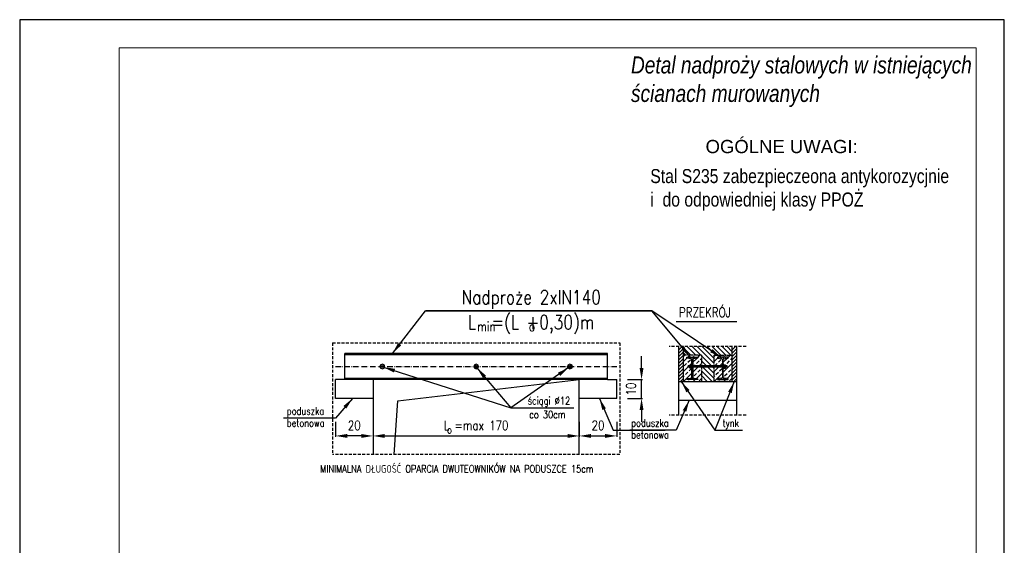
# Model space of a CAD drawing. Header units: millimetres. Extents: x -41546 to -38339, y -47321 to -45836.
# Tile 16 of 16: x -38864 to -38339, y -46401 to -46120. Entities that reach past the tile are written whole.
import ezdxf

# ---------------------------------------------------------------- set-up
doc = ezdxf.new("R2010")
doc.units = ezdxf.units.MM
for name, pattern in [('ACAD_ISO10W100', [18, 12, -3, 0, -3]), ('DASHED', [0.75, 0.5, -0.25]), ('HIDDEN2', [4.7625, 3.175, -1.5875])]:
    doc.linetypes.add(name, pattern=pattern)
for name, color, linetype, lineweight in [('G-ANNO-TTLB', 6, 'Continuous', 9), ('hatch', 252, 'Continuous', 5), ('K-Opisy', 3, 'Continuous', 13)]:
    doc.layers.add(name, color=color, linetype=linetype, lineweight=lineweight)
for name, color, linetype in [('Kreskowanie', 8, 'Continuous'), ('Opisy', 3, 'Continuous'), ('RCAD_deskowanie-grube', 1, 'Continuous'), ('Szalunek_0.15', 8, 'Continuous'), ('Szalunek_0.3', 2, 'Continuous')]:
    doc.layers.add(name, color=color, linetype=linetype)
doc.styles.add('Arial_I_6', font='ariali.ttf', dxfattribs={"width": 0.8, "height": 14})
doc.styles.add('STYL_R', font='arial.ttf')
doc.styles.add('style1', font='simplex.shx', dxfattribs={"width": 0.8})
doc.dimstyles.new('RBCT DIM 25', dxfattribs={"dimscale": 0.1, "dimtxt": 50, "dimasz": 62.5, "dimexe": 5, "dimexo": 0, "dimgap": 31.25, "dimtad": 1, "dimdec": 1, "dimzin": 12, "dimtxsty": 'style1', "dimcen": 62.5, "dimclrd": 8, "dimclre": 8, "dimclrt": 2, "dimadec": 0, "dimazin": 0, "dimtfac": 1, "dimtdec": 1, "dimtmove": 0, "dimatfit": 3, "dimfxl": 75, "dimfxlon": 1, "dimarcsym": 0})
doc.dimstyles.new('RBCT DIM 50', dxfattribs={"dimscale": 0.1, "dimtxt": 100, "dimasz": 125, "dimexe": 6.25, "dimexo": 0, "dimgap": 62.5, "dimtad": 1, "dimdec": 1, "dimzin": 9, "dimtxsty": 'style1', "dimcen": 125, "dimclrd": 8, "dimclre": 8, "dimclrt": 2, "dimadec": 0, "dimazin": 0, "dimtfac": 1, "dimtdec": 1, "dimtmove": 0, "dimatfit": 3, "dimfxl": 150, "dimfxlon": 1, "dimarcsym": 0})

# ---------------------------------------------------------------- blocks, each defined once
blk = doc.blocks.new('*D78')
at = {"layer": 'Defpoints', "color": 0}
for p in [(-38675.72, -46312.46), (-38565.72, -46312.46), (-38565.72, -46342.48)]:
    blk.add_point(p, dxfattribs=at)
at = {"layer": 'Szalunek_0.3', "color": 8, "lineweight": -2, "ltscale": 2}
for p, q in [((-38675.72, -46334.98), (-38675.72, -46342.98)), ((-38565.72, -46334.98), (-38565.72, -46342.98)), ((-38669.47, -46342.48), (-38571.97, -46342.48))]:
    blk.add_line(p, q, dxfattribs=at)
at = {"layer": 'Szalunek_0.3', "color": 8}
for points in [[(-38669.47, -46341.44), (-38669.47, -46343.53), (-38675.72, -46342.48)], [(-38571.97, -46343.53), (-38571.97, -46341.44), (-38565.72, -46342.48)]]:
    blk.add_solid(points, dxfattribs=at)
at = {"layer": 'Szalunek_0.3', "color": 2, "insert": (-38620.72, -46336.86), "char_height": 5, "attachment_point": 5, "style": 'style1'}
blk.add_mtext('L =max 170', dxfattribs=at)
blk = doc.blocks.new('*D79')
at = {"layer": 'Defpoints', "color": 0}
for p in [(-38565.72, -46322.46), (-38545.72, -46322.46), (-38545.72, -46342.48)]:
    blk.add_point(p, dxfattribs=at)
at = {"layer": 'Szalunek_0.3', "color": 8, "lineweight": -2, "ltscale": 2}
for p, q in [((-38565.72, -46334.98), (-38565.72, -46342.98)), ((-38545.72, -46334.98), (-38545.72, -46342.98)), ((-38559.47, -46342.48), (-38551.97, -46342.48))]:
    blk.add_line(p, q, dxfattribs=at)
at = {"layer": 'Szalunek_0.3', "color": 8}
for points in [[(-38559.47, -46341.44), (-38559.47, -46343.53), (-38565.72, -46342.48)], [(-38551.97, -46343.53), (-38551.97, -46341.44), (-38545.72, -46342.48)]]:
    blk.add_solid(points, dxfattribs=at)
at = {"layer": 'Szalunek_0.3', "color": 2, "insert": (-38555.72, -46336.86), "char_height": 5, "attachment_point": 5, "style": 'style1'}
blk.add_mtext('20', dxfattribs=at)
blk = doc.blocks.new('*D80')
at = {"layer": 'Defpoints', "color": 0}
for p in [(-38695.72, -46322.46), (-38675.72, -46322.46), (-38695.72, -46342.48)]:
    blk.add_point(p, dxfattribs=at)
at = {"layer": 'Szalunek_0.3', "color": 8, "lineweight": -2, "ltscale": 2}
for p, q in [((-38695.72, -46334.98), (-38695.72, -46342.98)), ((-38675.72, -46334.98), (-38675.72, -46342.98)), ((-38681.97, -46342.48), (-38689.47, -46342.48))]:
    blk.add_line(p, q, dxfattribs=at)
at = {"layer": 'Szalunek_0.3', "color": 8}
for points in [[(-38689.47, -46341.44), (-38689.47, -46343.53), (-38695.72, -46342.48)], [(-38681.97, -46343.53), (-38681.97, -46341.44), (-38675.72, -46342.48)]]:
    blk.add_solid(points, dxfattribs=at)
at = {"layer": 'Szalunek_0.3', "color": 2, "insert": (-38685.72, -46336.86), "char_height": 5, "attachment_point": 5, "style": 'style1'}
blk.add_mtext('20', dxfattribs=at)
blk = doc.blocks.new('*D81')
at = {"layer": 'Defpoints', "color": 0}
for p in [(-38545.72, -46312.46), (-38532.54, -46312.46), (-38545.72, -46322.46)]:
    blk.add_point(p, dxfattribs=at)
at = {"layer": 'Szalunek_0.3', "color": 8, "lineweight": -2, "ltscale": 2}
for p, q in [((-38532.54, -46306.21), (-38532.54, -46299.96)), ((-38540.04, -46312.46), (-38532.04, -46312.46)), ((-38532.54, -46322.46), (-38532.54, -46312.46)), ((-38540.04, -46322.46), (-38532.04, -46322.46)), ((-38532.54, -46328.71), (-38532.54, -46334.96))]:
    blk.add_line(p, q, dxfattribs=at)
at = {"layer": 'Szalunek_0.3', "color": 8}
for points in [[(-38533.58, -46306.21), (-38531.5, -46306.21), (-38532.54, -46312.46)], [(-38531.5, -46328.71), (-38533.58, -46328.71), (-38532.54, -46322.46)]]:
    blk.add_solid(points, dxfattribs=at)
at = {"layer": 'Szalunek_0.3', "color": 2, "insert": (-38538.17, -46317.46), "char_height": 5, "attachment_point": 5, "rotation": 90, "style": 'style1'}
blk.add_mtext('10', dxfattribs=at)

msp = doc.modelspace()

# ---------------------------------------------------------------- hatches: boundary and pattern name
at = {"layer": 'Kreskowanie', "ltscale": 2}
h = msp.add_hatch(dxfattribs=at)
h.set_pattern_fill('ANSI31', color=256, scale=15, angle=90, style=0)
h.set_pattern_definition([(135, (-98706.9007, 145645.831), (-1.325825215, -1.325825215), [])])
h.paths.add_polyline_path([(-38494.04, -46305.86), (-38500.64, -46305.86), (-38500.64, -46313.46), (-38494.04, -46313.46)])
h.paths.add_polyline_path([(-38494.04, -46305.06), (-38500.64, -46305.06), (-38500.64, -46305.86), (-38494.04, -46305.86)])
h.paths.add_polyline_path([(-38494.04, -46299.46), (-38484.34, -46299.46), (-38484.34, -46294.85), (-38510.34, -46294.85), (-38510.34, -46299.46), (-38500.64, -46299.46), (-38500.64, -46305.06), (-38494.04, -46305.06)])
h = msp.add_hatch(dxfattribs=at)
h.set_pattern_fill('ANSI33', color=256, scale=15, style=0)
h.set_pattern_definition([(45, (-98797.102, 145645.831), (-2.65165043, 2.65165043), []), (45, (-98794.4505, 145645.831), (-2.65165043, 2.65165043), [1.875, -0.9375])])
h.paths.add_polyline_path([(-38500.64, -46299.46), (-38510.34, -46299.46), (-38510.34, -46313.46), (-38500.64, -46313.46)])
edge = h.paths.add_edge_path()
edge.add_line((-38508.39, -46300.76), (-38508.39, -46300.46))
edge.add_line((-38508.39, -46300.46), (-38502.59, -46300.46))
edge.add_line((-38502.59, -46300.46), (-38502.59, -46300.76))
edge.add_arc((-38502.9, -46300.76), 0.31, 277.9696, 360, ccw=False)
edge.add_line((-38502.86, -46301.07), (-38504.8, -46301.34))
edge.add_arc((-38504.73, -46301.85), 0.51, 97.9696, 180)
edge.add_line((-38505.24, -46301.85), (-38505.24, -46311.08))
edge.add_arc((-38504.73, -46311.08), 0.51, 180, 262.0304)
edge.add_line((-38504.8, -46311.59), (-38502.86, -46311.86))
edge.add_arc((-38502.9, -46312.17), 0.31, 0, 82.0304, ccw=False)
edge.add_line((-38502.59, -46312.17), (-38502.59, -46312.46))
edge.add_line((-38502.59, -46312.46), (-38508.39, -46312.46))
edge.add_line((-38508.39, -46312.46), (-38508.39, -46312.17))
edge.add_arc((-38508.08, -46312.17), 0.31, 97.9696, 180, ccw=False)
edge.add_line((-38508.13, -46311.86), (-38506.19, -46311.59))
edge.add_arc((-38506.26, -46311.08), 0.51, 277.9696, 360)
edge.add_line((-38505.75, -46311.08), (-38505.75, -46301.85))
edge.add_arc((-38506.26, -46301.85), 0.51, 0, 82.0304)
edge.add_line((-38506.19, -46301.34), (-38508.13, -46301.07))
edge.add_arc((-38508.08, -46300.76), 0.31, 180, 262.0304, ccw=False)
h = msp.add_hatch(dxfattribs=at)
h.set_pattern_fill('ANSI33', color=256, scale=15, style=0)
h.set_pattern_definition([(45, (-98780.802, 145645.831), (-2.65165043, 2.65165043), []), (45, (-98778.1505, 145645.831), (-2.65165043, 2.65165043), [1.875, -0.9375])])
h.paths.add_polyline_path([(-38484.34, -46299.46), (-38494.04, -46299.46), (-38494.04, -46313.46), (-38484.34, -46313.46)])
edge = h.paths.add_edge_path()
edge.add_line((-38489.45, -46311.08), (-38489.45, -46301.85))
edge.add_arc((-38489.96, -46301.85), 0.51, 0, 82.0304)
edge.add_line((-38489.89, -46301.34), (-38491.83, -46301.07))
edge.add_arc((-38491.78, -46300.76), 0.31, 180, 262.0304, ccw=False)
edge.add_line((-38492.09, -46300.76), (-38492.09, -46300.46))
edge.add_line((-38492.09, -46300.46), (-38486.29, -46300.46))
edge.add_line((-38486.29, -46300.46), (-38486.29, -46300.76))
edge.add_arc((-38486.6, -46300.76), 0.31, 277.9696, 360, ccw=False)
edge.add_line((-38486.56, -46301.07), (-38488.5, -46301.34))
edge.add_arc((-38488.43, -46301.85), 0.51, 97.9696, 180)
edge.add_line((-38488.94, -46301.85), (-38488.94, -46311.08))
edge.add_arc((-38488.43, -46311.08), 0.51, 180, 262.0304)
edge.add_line((-38488.5, -46311.59), (-38486.56, -46311.86))
edge.add_arc((-38486.6, -46312.17), 0.31, 0, 82.0304, ccw=False)
edge.add_line((-38486.29, -46312.17), (-38486.29, -46312.46))
edge.add_line((-38486.29, -46312.46), (-38492.09, -46312.46))
edge.add_line((-38492.09, -46312.46), (-38492.09, -46312.17))
edge.add_arc((-38491.78, -46312.17), 0.31, 97.9696, 180, ccw=False)
edge.add_line((-38491.83, -46311.86), (-38489.89, -46311.59))
edge.add_arc((-38489.96, -46311.08), 0.51, 277.9696, 360)
h = msp.add_hatch(dxfattribs=at)
h.set_pattern_fill('ANSI31', color=256, scale=7, angle=90, style=0)
h.set_pattern_definition([(135, (-98770.1066, 145645.831), (-0.6187184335, -0.6187184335), [])])
h.paths.add_polyline_path([(-38502.86, -46311.86, -0.374036), (-38502.59, -46312.17), (-38502.59, -46312.46), (-38508.39, -46312.46), (-38508.39, -46312.17, -0.374036), (-38508.13, -46311.86), (-38506.19, -46311.59, 0.374036), (-38505.75, -46311.08), (-38505.75, -46301.85, 0.374036), (-38506.19, -46301.34), (-38508.13, -46301.07, -0.374036), (-38508.39, -46300.76), (-38508.39, -46300.46), (-38502.59, -46300.46), (-38502.59, -46300.76, -0.374036), (-38502.86, -46301.07), (-38504.8, -46301.34, 0.374036), (-38505.24, -46301.85), (-38505.24, -46311.08, 0.374036), (-38504.8, -46311.59)])
h = msp.add_hatch(dxfattribs=at)
h.set_pattern_fill('ANSI31', color=256, scale=7, angle=90, style=0)
h.set_pattern_definition([(135, (-98753.8066, 145645.831), (-0.6187184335, -0.6187184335), [])])
h.paths.add_polyline_path([(-38486.56, -46311.86, -0.374036), (-38486.29, -46312.17), (-38486.29, -46312.46), (-38492.09, -46312.46), (-38492.09, -46312.17, -0.374036), (-38491.83, -46311.86), (-38489.89, -46311.59, 0.374036), (-38489.45, -46311.08), (-38489.45, -46301.85, 0.374036), (-38489.89, -46301.34), (-38491.83, -46301.07, -0.374036), (-38492.09, -46300.76), (-38492.09, -46300.46), (-38486.29, -46300.46), (-38486.29, -46300.76, -0.374036), (-38486.56, -46301.07), (-38488.5, -46301.34, 0.374036), (-38488.94, -46301.85), (-38488.94, -46311.08, 0.374036), (-38488.5, -46311.59)])
at = {"layer": 'Szalunek_0.15', "ltscale": 2}
h = msp.add_hatch(dxfattribs=at)
h.set_pattern_fill('ANSI31', color=256, scale=10, style=0)
h.set_pattern_definition([(45, (-123534.3643, -46370.0374), (-0.883883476, 0.883883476), [])])
h.paths.add_polyline_path([(-38510.34, -46294.85), (-38512.84, -46294.85), (-38512.84, -46313.46), (-38510.34, -46313.46)])
h = msp.add_hatch(dxfattribs=at)
h.set_pattern_fill('ANSI31', color=256, scale=10, style=0)
h.set_pattern_definition([(45, (-123505.8643, -46370.0374), (-0.883883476, 0.883883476), [])])
h.paths.add_polyline_path([(-38481.84, -46294.85), (-38484.34, -46294.85), (-38484.34, -46313.46), (-38481.84, -46313.46)])

# ---------------------------------------------------------------- linework, layer by layer
at = {"layer": 'Defpoints', "color": 8}
msp.add_lwpolyline([(-38339.11, -46862.93), (-38339.11, -46120.43), (-38864.11, -46120.43), (-38864.11, -46862.93)], close=True, dxfattribs=at)
at = {"layer": 'hatch', "color": 7}
msp.add_lwpolyline([(-38354.11, -46847.93), (-38354.11, -46135.43), (-38811.11, -46135.43), (-38811.11, -46847.93)], close=True, dxfattribs=at)
at = {"layer": 'Opisy'}
msp.add_line((-38514.12, -46281.51), (-38481.73, -46281.51), dxfattribs=at)
at = {"layer": 'Szalunek_0.15', "ltscale": 2}
for p, q in [((-38550.72, -46299.15), (-38690.72, -46299.15)), ((-38507.76, -46305.86), (-38507.76, -46305.06)), ((-38505.73, -46305.06), (-38507.73, -46305.06)), ((-38505.73, -46305.86), (-38507.73, -46305.86)), ((-38487.94, -46305.06), (-38506.76, -46305.06)), ((-38487.94, -46305.86), (-38506.76, -46305.86)), ((-38486.94, -46305.06), (-38488.94, -46305.06)), ((-38486.94, -46305.86), (-38488.94, -46305.86)), ((-38486.91, -46305.86), (-38486.91, -46305.06)), ((-38550.72, -46311.77), (-38690.72, -46311.77)), ((-38662.51, -46323.8), (-38565.72, -46312.46)), ((-38664.46, -46352.47), (-38662.51, -46323.8))]:
    msp.add_line(p, q, dxfattribs=at)
at = {"layer": 'Szalunek_0.15', "linetype": 'DASHED'}
for p, q in [((-38500.64, -46299.46), (-38510.34, -46299.46)), ((-38500.64, -46299.46), (-38500.64, -46313.46)), ((-38494.04, -46299.46), (-38484.34, -46299.46)), ((-38494.04, -46299.46), (-38494.04, -46313.46))]:
    msp.add_line(p, q, dxfattribs=at)
at = {"layer": 'Szalunek_0.15', "linetype": 'ACAD_ISO10W100', "ltscale": 0.25}
msp.add_line((-38695.72, -46305.46), (-38545.72, -46305.46), dxfattribs=at)
at = {"layer": 'Szalunek_0.15', "ltscale": 2}
for points in [[(-38670.72, -46304.16), (-38671.85, -46304.81), (-38671.85, -46306.11), (-38670.72, -46306.76), (-38669.6, -46306.11), (-38669.6, -46304.81)], [(-38620.72, -46304.16), (-38621.85, -46304.81), (-38621.85, -46306.11), (-38620.72, -46306.76), (-38619.6, -46306.11), (-38619.6, -46304.81)], [(-38570.72, -46304.16), (-38571.85, -46304.81), (-38571.85, -46306.11), (-38570.72, -46306.76), (-38569.6, -46306.11), (-38569.6, -46304.81)], [(-38505.93, -46306.26), (-38506.83, -46306.26), (-38506.83, -46304.66), (-38505.93, -46304.66)], [(-38505.73, -46306.46), (-38505.93, -46306.46), (-38505.93, -46304.46), (-38505.73, -46304.46)], [(-38488.94, -46306.46), (-38488.74, -46306.46), (-38488.74, -46304.46), (-38488.94, -46304.46)], [(-38488.74, -46306.26), (-38487.84, -46306.26), (-38487.84, -46304.66), (-38488.74, -46304.66)]]:
    msp.add_lwpolyline(points, close=True, dxfattribs=at)
at = {"layer": 'Szalunek_0.3', "linetype": 'HIDDEN2', "ltscale": 0.5}
for p, q in [((-38697.28, -46292.85), (-38697.28, -46352.47)), ((-38697.28, -46292.85), (-38544.16, -46292.85)), ((-38544.16, -46292.85), (-38544.16, -46352.47)), ((-38476.84, -46294.85), (-38517.84, -46294.85)), ((-38476.84, -46331.35), (-38517.84, -46331.35)), ((-38544.16, -46352.47), (-38697.28, -46352.47))]:
    msp.add_line(p, q, dxfattribs=at)
at = {"layer": 'Szalunek_0.3', "ltscale": 2}
for p, q in [((-38550.72, -46298.46), (-38690.72, -46298.46)), ((-38690.72, -46312.46), (-38690.72, -46298.46)), ((-38550.72, -46312.46), (-38550.72, -46298.46)), ((-38512.84, -46294.85), (-38512.84, -46313.46)), ((-38510.34, -46294.85), (-38510.34, -46313.46)), ((-38484.34, -46294.85), (-38484.34, -46313.46)), ((-38481.84, -46294.85), (-38481.84, -46313.46)), ((-38695.72, -46322.46), (-38695.72, -46312.46)), ((-38690.72, -46312.46), (-38695.72, -46312.46)), ((-38550.72, -46312.46), (-38690.72, -46312.46)), ((-38675.72, -46312.46), (-38675.72, -46352.47)), ((-38565.72, -46352.47), (-38565.72, -46312.46)), ((-38550.72, -46312.46), (-38545.72, -46312.46)), ((-38545.72, -46322.46), (-38545.72, -46312.46)), ((-38512.84, -46313.46), (-38481.84, -46313.46)), ((-38512.84, -46313.46), (-38512.84, -46331.35)), ((-38481.84, -46313.46), (-38481.84, -46331.35)), ((-38675.72, -46322.46), (-38695.72, -46322.46)), ((-38545.72, -46322.46), (-38565.72, -46322.46)), ((-38512.84, -46323.46), (-38481.84, -46323.46))]:
    msp.add_line(p, q, dxfattribs=at)
for points in [[(-38502.59, -46312.23), (-38502.59, -46312.46), (-38508.39, -46312.46), (-38508.39, -46312.17, -0.374036), (-38508.13, -46311.86), (-38506.19, -46311.59, 0.374036), (-38505.75, -46311.08), (-38505.75, -46301.85, 0.374036), (-38506.19, -46301.34), (-38508.13, -46301.07, -0.374036), (-38508.39, -46300.76), (-38508.39, -46300.46), (-38502.59, -46300.46), (-38502.59, -46300.76, -0.374036), (-38502.86, -46301.07), (-38504.8, -46301.34, 0.374036), (-38505.24, -46301.85), (-38505.24, -46311.08, 0.374036), (-38504.8, -46311.59), (-38502.86, -46311.86, -0.374036), (-38502.59, -46312.17), (-38502.59, -46312.46)], [(-38492.09, -46312.23), (-38492.09, -46312.46), (-38486.29, -46312.46), (-38486.29, -46312.17, 0.374036), (-38486.56, -46311.86), (-38488.5, -46311.59, -0.374036), (-38488.94, -46311.08), (-38488.94, -46301.85, -0.374036), (-38488.5, -46301.34), (-38486.56, -46301.07, 0.374036), (-38486.29, -46300.76), (-38486.29, -46300.46), (-38492.09, -46300.46), (-38492.09, -46300.76, 0.374036), (-38491.83, -46301.07), (-38489.89, -46301.34, -0.374036), (-38489.45, -46301.85), (-38489.45, -46311.08, -0.374036), (-38489.89, -46311.59), (-38491.83, -46311.86, 0.374036), (-38492.09, -46312.17), (-38492.09, -46312.46)]]:
    msp.add_lwpolyline(points, format="xyb", dxfattribs=at)
for centre, radius in [((-38670.72, -46305.46), 0.6), ((-38620.72, -46305.46), 0.8), ((-38570.72, -46305.46), 0.8)]:
    msp.add_circle(centre, radius, dxfattribs=at)

# ---------------------------------------------------------------- texts
at = {"layer": 'G-ANNO-TTLB', "insert": (-38538.17, -46140.02), "char_height": 8.75, "width": 182.7815, "attachment_point": 1, "style": 'Arial_I_6'}
msp.add_mtext('{\\H1.041667x;Detal nadproży stalowych w istniejących ścianach murowanych }', dxfattribs=at)
at = {"layer": 'K-Opisy', "attachment_point": 1, "style": 'STYL_R'}
for s, insert, char_height, width in [('OGÓLNE UWAGI:', (-38498.4, -46184.57), 7.0626, 176.3577), ('\\A1;{\\W0.8;Stal S235 zabezpieczeona antykorozycjnie i  do odpowiedniej klasy PPOŻ }', (-38527.88, -46200.11), 7.5, 160.9953)]:
    msp.add_mtext(s, dxfattribs=dict(at, insert=insert, char_height=char_height, width=width))
at = {"layer": 'Opisy', "style": 'style1', "width": 0.8}
for s, height, p in [('Nadproże 2xIN140', 7.5, (-38628.51, -46272.2)), ('PRZEKRÓJ', 5, (-38512.55, -46279.05)), ('L  =(L +0,30)m', 7.5, (-38625.13, -46285.58)), ('min', 5, (-38620.16, -46286.59)), ('o', 5, (-38592.61, -46286.59)), ('ściągi %%C12', 4, (-38593.24, -46325.69)), ('poduszka', 4, (-38721.71, -46331.2)), ('co 30cm', 4, (-38592.41, -46333.08)), ('betonowa', 4, (-38721.71, -46337.56)), ('poduszka', 4, (-38538.05, -46337.55)), ('tynk', 4, (-38489.35, -46337.63)), ('o', 4, (-38636.2, -46341.22)), ('betonowa', 4, (-38538.05, -46343.9)), ('MINIMALNA DŁUGOŚĆ OPARCIA DWUTEOWNIKÓW NA PODUSZCE 15cm', 4, (-38703.91, -46362.07))]:
    msp.add_text(s, height=height, dxfattribs=at).set_placement(p)

# ---------------------------------------------------------------- dimensions: what is measured, and where the dimension line sits
at = {"layer": 'Szalunek_0.3', "ltscale": 2}
dim = msp.add_linear_dim(base=(-38532.54, -46312.46), p1=(-38545.72, -46322.46), p2=(-38545.72, -46312.46), angle=90, dimstyle='RBCT DIM 25', dxfattribs=at)
dim.commit()
dim.dimension.update_dxf_attribs({"geometry": '*D81', "text_midpoint": (-38532.54, -46317.46), "dimtype": 160})
dim = msp.add_linear_dim(base=(-38565.72, -46342.48), p1=(-38675.72, -46312.46), p2=(-38565.72, -46312.46), text='L =max 170', dimstyle='RBCT DIM 25', override={"dimtxsty": 'style1'}, dxfattribs=at)
dim.commit()
dim.dimension.update_dxf_attribs({"geometry": '*D78', "text_midpoint": (-38620.72, -46336.86)})
for base, p1, p2, picture, middle in [((-38695.72, -46342.48), (-38675.72, -46322.46), (-38695.72, -46322.46), '*D80', (-38685.72, -46336.86)), ((-38545.72, -46342.48), (-38565.72, -46322.46), (-38545.72, -46322.46), '*D79', (-38555.72, -46336.86))]:
    dim = msp.add_linear_dim(base=base, p1=p1, p2=p2, dimstyle='RBCT DIM 25', dxfattribs=at)
    dim.commit()
    dim.dimension.update_dxf_attribs({"geometry": picture, "text_midpoint": middle})

# ---------------------------------------------------------------- leaders
at = {"layer": 'RCAD_deskowanie-grube'}
for points in [[(-38665.34, -46298.46), (-38647.82, -46275.75), (-38527, -46275.75)], [(-38506.51, -46300.46), (-38527, -46275.75), (-38647.82, -46275.75)], [(-38490.19, -46300.46), (-38527, -46275.75), (-38631.49, -46275.75)], [(-38670.21, -46305.77), (-38602.23, -46327.5), (-38568.61, -46327.5)], [(-38620.34, -46306.17), (-38602.23, -46327.5), (-38578.87, -46327.5)], [(-38571.42, -46306.04), (-38602.23, -46327.5), (-38568.61, -46327.5)], [(-38511.36, -46313.47), (-38493.38, -46339.44), (-38478.72, -46339.44)], [(-38483.11, -46313.47), (-38493.38, -46339.44), (-38478.72, -46339.44)], [(-38686.6, -46322.46), (-38695.75, -46333.01), (-38723.41, -46333.01)], [(-38554.97, -46322.46), (-38547.68, -46339.36), (-38520.02, -46339.36)], [(-38507.15, -46323.46), (-38514.05, -46339.36), (-38538.8, -46339.36)]]:
    msp.add_leader(points, dimstyle='RBCT DIM 50', override={"dimscale": 0.05, "dimgap": 62.5, "dimtad": 0}, dxfattribs=at)

doc.saveas('drawing.dxf')
